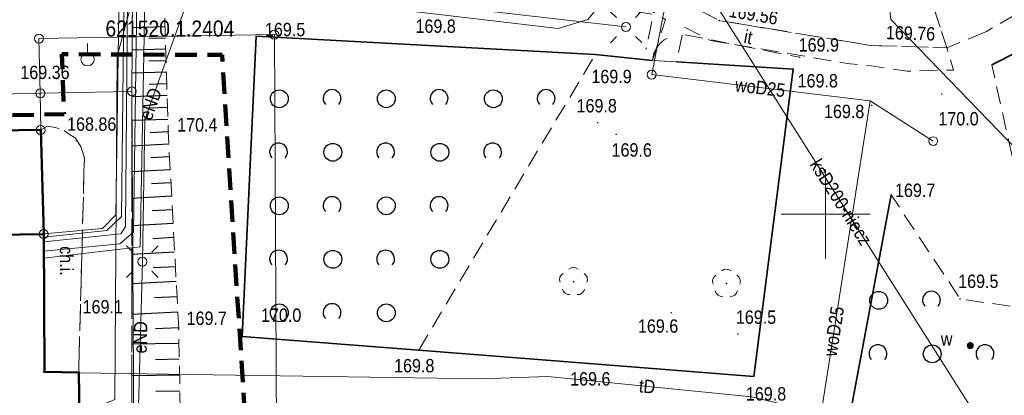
# Model space of a CAD drawing. Header units: metres. Extents: x 6499494 to 6499783, y 5999642 to 5999846.
# Tile 5 of 12: x 6499605 to 6499660, y 5999690 to 5999711. Entities that reach past the tile are written whole.
import ezdxf
from ezdxf.enums import TextEntityAlignment as Align

# ---------------------------------------------------------------- set-up
doc = ezdxf.new("R2010")
doc.units = ezdxf.units.M
for name, pattern in [('1.0_0.5', [1.5, 1, -0.5]), ('1.5_0.5', [2, 1.5, -0.5]), ('219-500', [0]), ('4', [1.8, 1.2, -0.6]), ('egug-500', [0]), ('otof_500', [0])]:
    doc.linetypes.add(name, pattern=pattern)
doc.layers.get('0').update_dxf_attribs({"color": 2, "lineweight": 5})
doc.styles.get("Standard").update_dxf_attribs({"font": 'Working1250', "width": 0.75})
doc.linetypes.add('902-500', pattern='A,3.75,0,[1,ksztalty.shx,S=0.5,R=0,X=0,Y=0],3.75', length=7.5)

# ---------------------------------------------------------------- blocks, each defined once
blk = doc.blocks.new('PUNKTBUD')
at = {"color": 0}
blk.add_circle((0, 0), 0.045, dxfattribs=at)
blk = doc.blocks.new('202')
at = {"color": 0, "linetype": 'Continuous', "lineweight": 0}
blk.add_circle((0, 0), 0.25, dxfattribs=at)
blk = doc.blocks.new('US15')
at = {"color": 0, "linetype": 'Continuous', "lineweight": 13}
blk.add_circle((0, 0), 0.25, dxfattribs=at)
blk = doc.blocks.new('SM01')
at = {"color": 0, "linetype": 'Continuous', "lineweight": 13}
for p, q in [((-0.53, 0.531), (-0.883, 0.884)), ((0.531, 0.531), (0.884, 0.884)), ((-0.53, -0.53), (-0.883, -0.883)), ((0.531, -0.53), (0.884, -0.883))]:
    blk.add_line(p, q, dxfattribs=at)
blk.add_circle((0, 0), 0.25, dxfattribs=at)
blk = doc.blocks.new('US25')
at = {"linetype": 'Continuous', "lineweight": 0}
h = blk.add_hatch(color=0, dxfattribs=at)
edge = h.paths.add_edge_path()
edge.add_arc((0, 0), 0.2, 0, 360)
blk = doc.blocks.new('OK04')
at = {"color": 0, "linetype": 'Continuous', "lineweight": 0}
blk.add_arc((1.5, 0.001), 1.5, 120, 180, dxfattribs=at)
blk = doc.blocks.new('PW01')
at = {"linetype": 'Continuous', "lineweight": 13}
h = blk.add_hatch(color=0, dxfattribs=at)
edge = h.paths.add_edge_path()
edge.add_arc((0, 0), 0.045, 0, 360)
blk = doc.blocks.new('131')
at = {"color": 0, "linetype": 'Continuous', "lineweight": 13}
blk.add_line((0, 0.375), (0, 0.875), dxfattribs=at)
blk.add_circle((0, 0), 0.375, dxfattribs=at)
blk = doc.blocks.new('OTZK1')
at = {"color": 0, "linetype": 'Continuous'}
blk.add_circle((0, 0), 0.5, dxfattribs=at)
blk = doc.blocks.new('OTZK2')
at = {"color": 0, "linetype": 'Continuous'}
blk.add_arc((0, 0), 0.5, 318.85, 221.162, dxfattribs=at)
blk = doc.blocks.new('OP021')
at = {"linetype": 'Continuous', "lineweight": 13}
h = blk.add_hatch(color=0, dxfattribs=at)
edge = h.paths.add_edge_path()
edge.add_arc((0, 0), 0.05, 0, 360)
at = {"color": 0, "linetype": 'Continuous', "lineweight": 13}
for centre, start, end in [((0, 0.4), 49.272, 130.728), ((-0.38, 0.124), 121.308, 202.548), ((0.38, 0.124), 337.452, 58.692), ((-0.235, -0.324), 193.221, 274.871), ((0.235, -0.324), 265.129, 346.779)]:
    blk.add_arc(centre, 0.4, start, end, dxfattribs=at)

msp = doc.modelspace()

# ---------------------------------------------------------------- linework, layer by layer
at = {"layer": '000 Inne (niezydentyfikowane)', "color": 7, "linetype": 'CONTINUOUS', "lineweight": 25, "flags": 128}
for points in [[(6499612.97, 5999710.49), (6499611.13, 5999710.44)], [(6499612.99, 5999709.87), (6499612.06, 5999709.84)], [(6499613.01, 5999709.24), (6499611.12, 5999709.18)], [(6499613.03, 5999708.6), (6499612.07, 5999708.57)], [(6499613.05, 5999707.96), (6499611.12, 5999707.9)], [(6499613.07, 5999707.3), (6499612.09, 5999707.27)], [(6499613.09, 5999706.64), (6499611.11, 5999706.58)], [(6499613.11, 5999705.97), (6499612.11, 5999705.94)], [(6499613.13, 5999705.3), (6499611.11, 5999705.24)], [(6499613.15, 5999704.61), (6499612.13, 5999704.56)], [(6499613.19, 5999703.92), (6499611.11, 5999703.81)], [(6499613.23, 5999703.21), (6499612.17, 5999703.15)], [(6499613.26, 5999702.49), (6499611.11, 5999702.37)], [(6499613.3, 5999701.75), (6499612.21, 5999701.69)], [(6499613.34, 5999701), (6499611.11, 5999700.88)], [(6499613.38, 5999700.24), (6499612.25, 5999700.18)], [(6499613.43, 5999699.47), (6499611.11, 5999699.34)], [(6499613.47, 5999698.68), (6499612.29, 5999698.61)], [(6499613.51, 5999697.87), (6499611.11, 5999697.74)], [(6499613.55, 5999697.05), (6499612.33, 5999696.99)], [(6499613.6, 5999696.22), (6499611.11, 5999696.09)], [(6499613.64, 5999695.37), (6499612.38, 5999695.31)], [(6499613.69, 5999694.51), (6499611.11, 5999694.37)], [(6499613.74, 5999693.63), (6499612.43, 5999693.56)], [(6499613.75, 5999692.75), (6499611.11, 5999692.71)], [(6499613.77, 5999691.87), (6499612.44, 5999691.84)], [(6499613.79, 5999690.98), (6499611.12, 5999690.93)], [(6499613.8, 5999690.08), (6499612.46, 5999690.05)]]:
    msp.add_lwpolyline(points, dxfattribs=at)
at = {"layer": '218-kontur użytku gruntowego', "color": 3, "linetype": 'egug-500', "lineweight": 18, "flags": 128}
for points in [[(6499619.1, 5999710.06), (6499605.9, 5999709.84)], [(6499605.9, 5999709.84), (6499619.1, 5999710.06)], [(6499605.9, 5999709.84), (6499605.98, 5999706.77)], [(6499605.98, 5999706.77), (6499605.9, 5999709.84)], [(6499619.28, 5999676.75), (6499619.1, 5999710.06)], [(6499619.1, 5999710.06), (6499619.28, 5999676.75)], [(6499605.98, 5999706.77), (6499593.59, 5999706.47)], [(6499593.59, 5999706.47), (6499605.98, 5999706.77)], [(6499605.98, 5999706.77), (6499611.11, 5999706.88)], [(6499611.11, 5999706.88), (6499605.98, 5999706.77)], [(6499605.98, 5999706.77), (6499606, 5999704.72)], [(6499606, 5999704.72), (6499605.98, 5999706.77)], [(6499611.11, 5999706.88), (6499611.27, 5999678.02)], [(6499611.27, 5999678.02), (6499611.11, 5999706.88)], [(6499606, 5999704.72), (6499606.17, 5999698.88)], [(6499606.17, 5999698.88), (6499606, 5999704.72)], [(6499606.17, 5999698.88), (6499594.23, 5999698.7)], [(6499594.23, 5999698.7), (6499606.17, 5999698.88)]]:
    msp.add_lwpolyline(points, dxfattribs=at)
at = {"layer": '219-działka ewidencyjna', "color": 7, "linetype": '219-500', "lineweight": 18, "flags": 128}
for points in [[(6499605.9, 5999709.84), (6499619.1, 5999710.06)], [(6499605.98, 5999706.77), (6499605.9, 5999709.84)], [(6499619.1, 5999710.06), (6499619.28, 5999676.75)], [(6499605.98, 5999706.77), (6499593.59, 5999706.47)], [(6499611.11, 5999706.88), (6499605.98, 5999706.77)], [(6499605.98, 5999706.77), (6499606, 5999704.72)], [(6499611.27, 5999678.02), (6499611.11, 5999706.88)], [(6499606, 5999704.72), (6499606.17, 5999698.88)], [(6499594.23, 5999698.7), (6499606.17, 5999698.88)]]:
    msp.add_lwpolyline(points, dxfattribs=at)
at = {"layer": '312-budynek ewidencyjny', "color": 7, "linetype": 'CONTINUOUS', "lineweight": 50, "flags": 128}
for points in [[(6499593.64, 5999704.54), (6499606, 5999704.72)], [(6499606, 5999704.72), (6499606.17, 5999698.88)], [(6499606.17, 5999698.88), (6499594.23, 5999698.7)], [(6499594.23, 5999698.7), (6499606.17, 5999698.88)], [(6499606.17, 5999698.88), (6499606.21, 5999691.16)], [(6499606.21, 5999691.16), (6499608.13, 5999691.13)], [(6499608.13, 5999691.13), (6499608.17, 5999688.59)]]:
    msp.add_lwpolyline(points, dxfattribs=at)
at = {"layer": 'chodnik', "color": 7, "linetype": '1.0_0.5', "lineweight": 18, "flags": 128}
for points in [[(6499623.42, 5999715.57), (6499623.29, 5999714.03), (6499627.33, 5999713.5), (6499639.28, 5999711.99), (6499641.02, 5999710.9), (6499640.3, 5999708.61), (6499641.64, 5999708.53), (6499642.05, 5999710.49), (6499643.55, 5999709.73), (6499651.21, 5999708.45), (6499652.55, 5999708.31), (6499654.57, 5999708.01), (6499657.17, 5999708.07), (6499656.8, 5999709.32), (6499652.53, 5999709.45), (6499644.05, 5999710.85), (6499640.1, 5999712.9)], [(6499606, 5999704.72), (6499606.17, 5999698.88), (6499606.21, 5999691.16), (6499608.13, 5999691.13), (6499608.45, 5999703.15), (6499608.25, 5999703.78), (6499607.93, 5999704.28), (6499607.61, 5999704.47), (6499607.27, 5999704.71), (6499606.83, 5999704.85), (6499606.38, 5999704.93)]]:
    msp.add_lwpolyline(points, close=True, dxfattribs=at)
at = {"layer": 'furtka', "color": 7, "linetype": 'otof_500', "lineweight": 18, "flags": 128}
msp.add_lwpolyline([(6499640.3, 5999708.61), (6499641.64, 5999708.53)], dxfattribs=at)
at = {"layer": 'inny obiekt zagospodarowania terenu', "color": 7, "linetype": '1.0_0.5', "lineweight": 18, "flags": 128}
for points in [[(6499633.35, 5999712.34), (6499640.35, 5999711.19), (6499639.93, 5999709.22)], [(6499642.13, 5999710.05), (6499648.55, 5999708.79)]]:
    msp.add_lwpolyline(points, dxfattribs=at)
at = {"layer": 'jezdnia', "color": 7, "linetype": '1.5_0.5', "lineweight": 18, "flags": 128}
msp.add_lwpolyline([(6499696.42, 5999716.78), (6499696.96, 5999720.28), (6499690.86, 5999721.88), (6499683.52, 5999722.54), (6499674.45, 5999723.43), (6499673.09, 5999723.34), (6499671.23, 5999722.81), (6499669.88, 5999721.87), (6499667.09, 5999719.88), (6499663.22, 5999717.01), (6499657.82, 5999714.33), (6499655.36, 5999713.73), (6499656.8, 5999709.32), (6499659.01, 5999710.24), (6499664.79, 5999713.57), (6499667.85, 5999716.24), (6499670, 5999717.76), (6499672.8, 5999718.82), (6499675.54, 5999719.31), (6499680.46, 5999719.18), (6499689.27, 5999718.05)], close=True, dxfattribs=at)
at = {"layer": 'Obszar opracowania', "color": 94, "linetype": '4', "lineweight": 200, "flags": 128}
msp.add_lwpolyline([(6499682.05, 5999658.54), (6499635.72, 5999673.21), (6499618.25, 5999675.88), (6499616.17, 5999708.92), (6499607.19, 5999708.96), (6499607.31, 5999705.61), (6499591.88, 5999705.26), (6499591.9, 5999708.16), (6499574.06, 5999708.3), (6499573.41, 5999773.36), (6499642.19, 5999767.14), (6499638.23, 5999756.41), (6499640.75, 5999756.31), (6499635.14, 5999718.71), (6499654.3, 5999715.43), (6499657, 5999715.8), (6499662.07, 5999755.82), (6499753.44, 5999752.64), (6499756.4, 5999746.65), (6499746.27, 5999735.6), (6499726.98, 5999715.43), (6499713.54, 5999700.78)], close=True, dxfattribs=at)
at = {"layer": 'obszar utwardzony', "color": 7, "linetype": '1.5_0.5', "lineweight": 18, "flags": 128}
msp.add_lwpolyline([(6499585.55, 5999714.83), (6499588.06, 5999706.54), (6499585.59, 5999706.5), (6499585.78, 5999706.3), (6499585.55, 5999697.54), (6499585.72, 5999688.59), (6499593.28, 5999688.72), (6499594.32, 5999688.74), (6499594.27, 5999693.08), (6499592.14, 5999693.12), (6499592.19, 5999697.43), (6499594.24, 5999697.44), (6499594.23, 5999698.4), (6499593.86, 5999698.39), (6499593.85, 5999698.69), (6499593.64, 5999704.54), (6499606, 5999704.72), (6499606.38, 5999704.93), (6499606.83, 5999704.85), (6499607.27, 5999704.71), (6499607.61, 5999704.47), (6499607.93, 5999704.28), (6499608.25, 5999703.78), (6499608.45, 5999703.15), (6499608.13, 5999691.13), (6499608.17, 5999688.59), (6499608.44, 5999681.01), (6499610.45, 5999681.06), (6499610.46, 5999679.23), (6499610.47, 5999677.95), (6499611.12, 5999677.96), (6499611.11, 5999706.88), (6499611.15, 5999713.06), (6499613.34, 5999715.47), (6499615.43, 5999716.27), (6499617.49, 5999716.05), (6499620.32, 5999715.82), (6499623.42, 5999715.57), (6499640.1, 5999712.9), (6499644.05, 5999710.85), (6499652.53, 5999709.45), (6499656.8, 5999709.32), (6499655.36, 5999713.73), (6499653.7, 5999713.9), (6499642.52, 5999715.45), (6499642.16, 5999715.55), (6499641.48, 5999715.81), (6499640.9, 5999716.1), (6499640.44, 5999716.35), (6499640.08, 5999716.58), (6499639.74, 5999716.86), (6499639.41, 5999717.18), (6499639.14, 5999717.45), (6499638.9, 5999717.75), (6499638.71, 5999718), (6499638.48, 5999718.32), (6499638.4, 5999718.5), (6499638.35, 5999718.7), (6499637.64, 5999718.79), (6499641.83, 5999749.53), (6499639.28, 5999749.74), (6499638.43, 5999742.54), (6499638.17, 5999741.88), (6499637.83, 5999741.35), (6499637.27, 5999741.04), (6499636.79, 5999741.01), (6499633.34, 5999741.57), (6499632.94, 5999742.02), (6499632.58, 5999742.5), (6499632.34, 5999743), (6499621.45, 5999744.45), (6499619.25, 5999744.82), (6499617.42, 5999741.6), (6499617.24, 5999740.19), (6499617.17, 5999736.46), (6499620.3, 5999735.9), (6499621.22, 5999735.28), (6499621.66, 5999734.95), (6499622.14, 5999734.5), (6499622.49, 5999734.14), (6499623.01, 5999733.41), (6499623.18, 5999732.98), (6499623.35, 5999732.49), (6499623.48, 5999731.94), (6499623.56, 5999731.49), (6499623.56, 5999730.77), (6499623.47, 5999729.89), (6499623.33, 5999728.9), (6499623.17, 5999727.74), (6499622.9, 5999725.87), (6499622.72, 5999725.36), (6499622.47, 5999724.91), (6499622.23, 5999724.61), (6499621.9, 5999724.28), (6499621.64, 5999724.06), (6499620.25, 5999723.29), (6499611.05, 5999720.34), (6499605.07, 5999718.27), (6499602.51, 5999717.88), (6499594.5, 5999715.73), (6499593.54, 5999716.67), (6499589.8, 5999716.13), (6499588.53, 5999715.25)], close=True, dxfattribs=at)
at = {"layer": 'ogrodzenie trwałe', "color": 7, "linetype": '902-500', "lineweight": 35, "flags": 128}
for points in [[(6499659.32, 5999708.36), (6499677.63, 5999717.65)], [(6499617.29, 5999693.13), (6499618.07, 5999709.97), (6499637.09, 5999708.95), (6499640.3, 5999708.61)], [(6499641.64, 5999708.53), (6499648.18, 5999708.13), (6499645.97, 5999690.9)], [(6499649.78, 5999680.3), (6499653.67, 5999701.08)], [(6499627.19, 5999692.38), (6499617.29, 5999693.13)], [(6499645.97, 5999690.9), (6499636.75, 5999691.62), (6499627.19, 5999692.38)]]:
    msp.add_lwpolyline(points, dxfattribs=at)
at = {"layer": 'przewód ciepłowniczy', "color": 212, "linetype": 'CONTINUOUS', "lineweight": 18, "flags": 128}
for points in [[(6499641.79, 5999728.91), (6499633.88, 5999730.61), (6499610.53, 5999721.54), (6499610.21, 5999699.96), (6499609.47, 5999699.2), (6499606.17, 5999698.9)], [(6499641.75, 5999728.54), (6499633.93, 5999730.14), (6499611.21, 5999721.5), (6499610.94, 5999720.73), (6499610.75, 5999699.31), (6499610.49, 5999698.9), (6499606.17, 5999698.45)], [(6499606.17, 5999697.93), (6499610.43, 5999698.33), (6499611.2, 5999698.98), (6499611.52, 5999721.12), (6499634.01, 5999729.7), (6499641.68, 5999728.03)], [(6499641.61, 5999727.48), (6499634.26, 5999729.03), (6499612.76, 5999720.89), (6499611.99, 5999719.78), (6499611.57, 5999698.17), (6499606.18, 5999697.53)]]:
    msp.add_lwpolyline(points, dxfattribs=at)
at = {"layer": 'przewód elektroenergetyczny podziemny', "color": 1, "linetype": 'CONTINUOUS', "lineweight": 18, "flags": 128}
for points in [[(6499606.17, 5999698.71), (6499609.71, 5999699.08), (6499610.53, 5999699.86), (6499610.78, 5999721.49), (6499625.77, 5999727.23), (6499633.93, 5999730.34), (6499641.76, 5999728.67)], [(6499606.17, 5999687.9), (6499610.16, 5999689.6), (6499610.28, 5999708.86), (6499611.55, 5999713.53), (6499621.97, 5999711.93), (6499635, 5999710.4), (6499636.67, 5999710.9), (6499641.51, 5999716.68), (6499641.66, 5999718.81), (6499641.66, 5999718.84)], [(6499641.56, 5999718.85), (6499653.28, 5999714.35), (6499653.66, 5999710.91), (6499657.51, 5999706.92), (6499670.41, 5999693.57)], [(6499611.7, 5999697.33), (6499611.84, 5999705.31), (6499614.69, 5999713.27)], [(6499614.69, 5999713.27), (6499638.81, 5999710.49)], [(6499611.45, 5999687.87), (6499611.7, 5999697.33)]]:
    msp.add_lwpolyline(points, dxfattribs=at)
at = {"layer": 'przewód kanalizacyjny', "color": 34, "linetype": 'CONTINUOUS', "lineweight": 18, "flags": 128}
msp.add_lwpolyline([(6499660.81, 5999684.95), (6499660.55, 5999685.36), (6499634.22, 5999726.95), (6499633.93, 5999727.41)], dxfattribs=at)
at = {"layer": 'przewód telekomunikacyjny podziemny', "color": 30, "linetype": 'CONTINUOUS', "lineweight": 18, "flags": 128}
msp.add_lwpolyline([(6499608.13, 5999691.1), (6499630.72, 5999690.77), (6499634.43, 5999690.9), (6499645.86, 5999689.76), (6499668.6, 5999684.2)], dxfattribs=at)
at = {"layer": 'przewód wodociągowy', "color": 5, "linetype": 'CONTINUOUS', "lineweight": 18, "flags": 128}
for points in [[(6499640.25, 5999707.82), (6499642.35, 5999718.74)], [(6499652.49, 5999706.35), (6499640.25, 5999707.82)], [(6499656.03, 5999704.09), (6499652.49, 5999706.35), (6499649.52, 5999687.42), (6499646.88, 5999670.86)]]:
    msp.add_lwpolyline(points, dxfattribs=at)
at = {"layer": 'skarpa nieumocniona', "color": 7, "linetype": '1.0_0.5', "lineweight": 18, "flags": 128}
msp.add_lwpolyline([(6499617.49, 5999716.05), (6499615.43, 5999716.27), (6499613.34, 5999715.47), (6499611.15, 5999713.06), (6499611.11, 5999706.88), (6499611.12, 5999677.96), (6499613.99, 5999679.35), (6499613.74, 5999693.56), (6499613.15, 5999704.63), (6499612.91, 5999712.3)], close=True, dxfattribs=at)
msp.add_lwpolyline([(6499617.49, 5999716.05), (6499615.43, 5999716.27), (6499613.34, 5999715.47), (6499611.15, 5999713.06), (6499611.11, 5999706.88), (6499611.12, 5999677.96), (6499613.99, 5999679.35), (6499613.74, 5999693.56), (6499613.15, 5999704.63), (6499612.91, 5999712.3)], close=True, dxfattribs=at)
at = {"layer": 'Wstawianie ramki sekcyjnej z opisem', "color": 7, "linetype": 'CONTINUOUS', "lineweight": 13, "flags": 128}
for points in [[(6499650, 5999697.5), (6499650, 5999702.5)], [(6499650, 5999697.5), (6499650, 5999702.5)], [(6499650, 5999697.5), (6499650, 5999702.5)], [(6499650, 5999697.5), (6499650, 5999702.5)], [(6499650, 5999697.5), (6499650, 5999702.5)], [(6499650, 5999697.5), (6499650, 5999702.5)], [(6499647.5, 5999700), (6499652.5, 5999700)], [(6499647.5, 5999700), (6499652.5, 5999700)], [(6499647.5, 5999700), (6499652.5, 5999700)], [(6499647.5, 5999700), (6499652.5, 5999700)], [(6499647.5, 5999700), (6499652.5, 5999700)], [(6499647.5, 5999700), (6499652.5, 5999700)]]:
    msp.add_lwpolyline(points, dxfattribs=at)
at = {"layer": 'zadrzewienie  zakrzewienie', "color": 7, "linetype": '1.0_0.5', "lineweight": 18, "flags": 128}
for points in [[(6499650.04, 5999666.49), (6499647.89, 5999668.13), (6499649.56, 5999679.23), (6499649.78, 5999680.3), (6499653.67, 5999701.08), (6499657.54, 5999695.25), (6499662.39, 5999694.53), (6499659.32, 5999708.36), (6499677.63, 5999717.65), (6499698.8, 5999714.94), (6499712.78, 5999702.04), (6499711.97, 5999701.03), (6499700.3, 5999686.69), (6499695.36, 5999680.34), (6499686.97, 5999669.42), (6499680.71, 5999662.29), (6499673.47, 5999660.08)], [(6499627.19, 5999692.38), (6499637.09, 5999708.95), (6499618.07, 5999709.97), (6499617.29, 5999693.13)]]:
    msp.add_lwpolyline(points, close=True, dxfattribs=at)

# ---------------------------------------------------------------- block references
at = {"layer": '131-Punkt osnowy pomiarowej', "color": 7, "linetype": 'CONTINUOUS', "lineweight": 18}
msp.add_blockref('131', (6499608.63, 5999708.68), dxfattribs=at)
at = {"layer": '202-punkt graniczny', "color": 7, "linetype": 'CONTINUOUS', "lineweight": 18}
for p in [(6499619.1, 5999710.06), (6499605.9, 5999709.84), (6499605.98, 5999706.77), (6499611.11, 5999706.88), (6499606, 5999704.72), (6499606.17, 5999698.88)]:
    msp.add_blockref('202', p, dxfattribs=at)
at = {"layer": 'drzewo liściaste', "color": 94, "linetype": 'CONTINUOUS', "lineweight": 18}
for p in [(6499635.87, 5999696.21), (6499644.44, 5999696.11)]:
    msp.add_blockref('OP021', p, dxfattribs=at)
at = {"layer": 'furtka', "color": 7, "linetype": 'CONTINUOUS', "lineweight": 18, "rotation": 356.583}
msp.add_blockref('OK04', (6499640.3, 5999708.61), dxfattribs=at)
at = {"layer": 'komora podziemna', "color": 5, "linetype": 'CONTINUOUS', "lineweight": 18}
for p in [(6499640.25, 5999707.82), (6499656.03, 5999704.09)]:
    msp.add_blockref('US15', p, dxfattribs=at)
at = {"layer": 'latarnia', "color": 7, "linetype": 'CONTINUOUS', "lineweight": 18, "rotation": 270.481}
msp.add_blockref('SM01', (6499638.81, 5999710.49), dxfattribs=at)
at = {"layer": 'latarnia', "color": 7, "linetype": 'CONTINUOUS', "lineweight": 18}
msp.add_blockref('SM01', (6499611.7, 5999697.33), dxfattribs=at)
at = {"layer": 'pikieta naturalna', "color": 7, "linetype": 'CONTINUOUS', "lineweight": 13}
for p in [(6499618.07, 5999709.97), (6499637.09, 5999708.95), (6499648.55, 5999708.79), (6499648.18, 5999708.13), (6499656.51, 5999706.73), (6499652.58, 5999706.1), (6499637.23, 5999705.12), (6499613.15, 5999704.63), (6499638.26, 5999704.47), (6499653.67, 5999701.08), (6499657.54, 5999695.25), (6499641.35, 5999694.47), (6499611.33, 5999693.49), (6499613.74, 5999693.56), (6499617.29, 5999693.13), (6499645.08, 5999693.28), (6499627.19, 5999692.38), (6499636.75, 5999691.62), (6499645.97, 5999690.9)]:
    msp.add_blockref('PW01', p, dxfattribs=at)
at = {"layer": 'pikieta sztuczna', "color": 7, "linetype": 'CONTINUOUS', "lineweight": 13}
for p in [(6499644.05, 5999710.85), (6499656.8, 5999709.32), (6499605.98, 5999706.77), (6499608.45, 5999703.15)]:
    msp.add_blockref('PW01', p, dxfattribs=at)
at = {"layer": 'Punkt budynku', "color": 5, "linetype": 'CONTINUOUS', "lineweight": 18}
for p in [(6499606, 5999704.72), (6499606.17, 5999698.88), (6499606.21, 5999691.16), (6499608.13, 5999691.13)]:
    msp.add_blockref('PUNKTBUD', p, dxfattribs=at)
at = {"layer": 'zadrzewienie  zakrzewienie', "color": 7, "linetype": 'CONTINUOUS', "lineweight": 18}
for name, p in [('OTZK1', (6499619.376, 5999706.466)), ('OTZK2', (6499622.334, 5999706.477)), ('OTZK1', (6499625.376, 5999706.466)), ('OTZK2', (6499628.334, 5999706.477)), ('OTZK1', (6499631.376, 5999706.466)), ('OTZK2', (6499634.334, 5999706.477)), ('OTZK2', (6499619.334, 5999703.477)), ('OTZK1', (6499622.376, 5999703.466)), ('OTZK2', (6499625.334, 5999703.477)), ('OTZK1', (6499628.376, 5999703.466)), ('OTZK2', (6499631.334, 5999703.477)), ('OTZK1', (6499619.376, 5999700.466)), ('OTZK2', (6499622.334, 5999700.477)), ('OTZK1', (6499625.376, 5999700.466)), ('OTZK2', (6499628.334, 5999700.477)), ('OTZK2', (6499619.334, 5999697.477)), ('OTZK1', (6499622.376, 5999697.466)), ('OTZK2', (6499625.334, 5999697.477)), ('OTZK1', (6499628.376, 5999697.466)), ('OTZK1', (6499652.976, 5999695.166)), ('OTZK2', (6499655.934, 5999695.177)), ('OTZK1', (6499619.376, 5999694.466)), ('OTZK2', (6499622.334, 5999694.477)), ('OTZK1', (6499625.376, 5999694.466)), ('OTZK2', (6499652.934, 5999692.177)), ('OTZK1', (6499655.976, 5999692.166)), ('OTZK2', (6499658.934, 5999692.177))]:
    msp.add_blockref(name, p, dxfattribs=at)
at = {"layer": 'zasuwa lub zawór', "color": 5, "linetype": 'CONTINUOUS', "lineweight": 18}
msp.add_blockref('US25', (6499658.11, 5999692.63), dxfattribs=at)

# ---------------------------------------------------------------- texts
at = {"layer": '131-Punkt osnowy pomiarowej-Atr103', "color": 7, "width": 0.9}
msp.add_text('621520.1.2404', height=0.9, dxfattribs=at).set_placement((6499609.63, 5999709.68), align=Align.BOTTOM_LEFT)
at = {"layer": 'chodnik-Atr17', "color": 7, "width": 0.9}
msp.add_text('ch.i.', height=0.75, rotation=-89.703, dxfattribs=at).set_placement((6499607.07, 5999698.2))
at = {"layer": 'inny obiekt zagospodarowania terenu-Atr17', "color": 7, "width": 0.9}
msp.add_text('it', height=0.75, rotation=-11.104, dxfattribs=at).set_placement((6499645.37, 5999709.6))
at = {"layer": 'pikieta naturalna-Atr2', "color": 7, "width": 0.9}
for s, p in [('169.8', (6499627.01, 5999710.16)), ('169.5', (6499618.57, 5999709.97)), ('169.9', (6499648.49, 5999709.11)), ('169.8', (6499648.43, 5999707.1)), ('169.8', (6499636.04, 5999705.7)), ('170.4', (6499613.65, 5999704.63)), ('170.0', (6499656.32, 5999704.97)), ('169.6', (6499638, 5999703.22)), ('169.1', (6499608.35, 5999694.43)), ('169.7', (6499614.18, 5999693.79)), ('170.0', (6499618.35, 5999693.96))]:
    msp.add_text(s, height=0.75, dxfattribs=at).set_placement(p)
for s, p in [('169.9', (6499636.87, 5999708.09)), ('169.8', (6499649.91, 5999706.13)), ('169.7', (6499653.89, 5999701.71)), ('169.5', (6499657.43, 5999696.61)), ('169.5', (6499644.97, 5999694.6)), ('169.6', (6499639.48, 5999694.1)), ('169.8', (6499625.81, 5999691.88)), ('169.6', (6499635.68, 5999691.14)), ('169.8', (6499645.53, 5999690.3))]:
    msp.add_text(s, height=0.75, dxfattribs=at).set_placement(p, align=Align.TOP_LEFT)
at = {"layer": 'pikieta sztuczna-Atr2', "color": 7, "width": 0.9}
for s, rotation, p in [('169.56', -9.375, (6499644.53, 5999711.06)), ('169.76', -1.744, (6499653.37, 5999709.81))]:
    msp.add_text(s, height=0.75, rotation=rotation, dxfattribs=at).set_placement(p)
for s, p in [('169.36', (6499604.86, 5999707.57)), ('168.86', (6499607.48, 5999704.67))]:
    msp.add_text(s, height=0.75, dxfattribs=at).set_placement(p)
at = {"layer": 'przewód elektroenergetyczny podziemny-Atr1', "color": 1, "width": 0.9}
for rotation, p in [(70.301, (6499611.85, 5999705.33)), (88.486, (6499611.56, 5999692.19))]:
    msp.add_text('eND', height=0.75, rotation=rotation, dxfattribs=at).set_placement(p, align=Align.MIDDLE_LEFT)
at = {"layer": 'przewód kanalizacyjny-Atr1', "color": 34, "width": 0.9}
msp.add_text('ksD200-niecz', height=0.75, rotation=-57.662, dxfattribs=at).set_placement((6499649.4, 5999702.98), align=Align.MIDDLE_LEFT)
at = {"layer": 'przewód telekomunikacyjny podziemny-Atr1', "color": 30, "width": 0.9}
msp.add_text('tD', height=0.75, rotation=-5.696, dxfattribs=at).set_placement((6499639.55, 5999690.39), align=Align.MIDDLE_LEFT)
at = {"layer": 'przewód wodociągowy-Atr1', "color": 5, "width": 0.9}
for rotation, p in [(-6.849, (6499644.94, 5999707.26)), (81.083, (6499650.24, 5999692.04))]:
    msp.add_text('woD25', height=0.75, rotation=rotation, dxfattribs=at).set_placement(p, align=Align.MIDDLE_LEFT)
at = {"layer": 'zasuwa lub zawór-Atr17', "color": 5, "width": 0.9}
msp.add_text('w', height=0.75, dxfattribs=at).set_placement((6499657.11, 5999692.63), align=Align.RIGHT)

doc.saveas('drawing.dxf')
